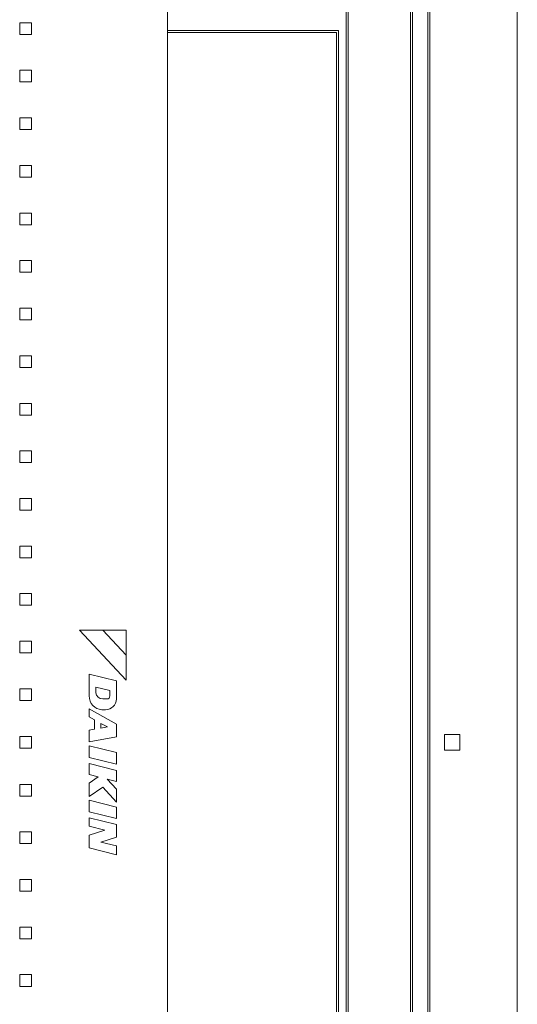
# Model space of a CAD drawing. Header units: millimetres. Extents: x -5941 to 19721, y -9230 to 6433.
# Tile 103 of 204: x 5887 to 5900, y -3926 to -3901. Entities that reach past the tile are written whole.
import ezdxf

# ---------------------------------------------------------------- set-up
doc = ezdxf.new("R2010")
doc.units = ezdxf.units.MM
doc.layers.add('GL-urzadzenia', color=6, linetype='Continuous', lineweight=20)

# ---------------------------------------------------------------- blocks, each defined once
blk = doc.blocks.new('RSen_55_ME_FB_SOg - fxza50a2veb - fully flat decoration panel - SH_daikin_tbq - standard-4997338-bottom')
at = {"lineweight": 18}
for p, q in [((310, -300), (310, 300)), ((287, -287), (287, 287)), ((287.5, -287.5), (287.5, 287.5)), ((282.5, 282.5), (282.5, -282.5)), ((283, 283), (283, -283)), ((266, -266), (266, 266)), ((266.5, 266.5), (266.5, -266.5)), ((220, -220), (220, 220)), ((220, 220), (220, -220)), ((182, 182), (182, 185)), ((182, 185), (185, 185)), ((185, 185), (185, 182)), ((220, 183), (222.14, 183)), ((222.14, 182.5), (220, 182.5)), ((222.14, 183), (264, 183)), ((263.5, 182.5), (222.14, 182.5)), ((263.5, -182.5), (263.5, 182.5)), ((263.5, 182.5), (263.5, 182.5)), ((264, 183), (264, -183)), ((185, 182), (182, 182)), ((182, 172.77), (182, 169.77)), ((185, 172.77), (182, 172.77)), ((182, 169.77), (182, 172.77)), ((182, 172.77), (185, 172.77)), ((185, 169.77), (185, 172.77)), ((185, 172.77), (185, 169.77)), ((182, 169.77), (185, 169.77)), ((185, 169.77), (182, 169.77)), ((182, 157.54), (182, 160.54)), ((182, 160.54), (185, 160.54)), ((185, 160.54), (185, 157.54)), ((185, 157.54), (182, 157.54)), ((182, 145.31), (182, 148.31)), ((182, 148.31), (185, 148.31)), ((185, 148.31), (185, 145.31)), ((185, 145.31), (182, 145.31)), ((182, 133.08), (182, 136.08)), ((182, 136.08), (185, 136.08)), ((185, 136.08), (185, 133.08)), ((185, 133.08), (182, 133.08)), ((182, 120.85), (182, 123.85)), ((182, 123.85), (185, 123.85)), ((185, 123.85), (185, 120.85)), ((185, 120.85), (182, 120.85)), ((182, 108.62), (182, 111.62)), ((182, 111.62), (185, 111.62)), ((185, 111.62), (185, 108.62)), ((185, 108.62), (182, 108.62)), ((182, 96.39), (182, 99.39)), ((182, 99.39), (185, 99.39)), ((185, 99.39), (185, 96.39)), ((185, 96.39), (182, 96.39)), ((182, 84.16), (182, 87.16)), ((182, 87.16), (185, 87.16)), ((185, 87.16), (185, 84.16)), ((185, 84.16), (182, 84.16)), ((182, 71.93), (182, 74.93)), ((182, 74.93), (185, 74.93)), ((185, 74.93), (185, 71.93)), ((185, 71.93), (182, 71.93)), ((182, 59.7), (182, 62.7)), ((182, 62.7), (185, 62.7)), ((185, 62.7), (185, 59.7)), ((185, 59.7), (182, 59.7)), ((182, 47.47), (182, 50.47)), ((182, 50.47), (185, 50.47)), ((185, 50.47), (185, 47.47)), ((185, 47.47), (182, 47.47)), ((182, 35.24), (182, 38.24)), ((182, 38.24), (185, 38.24)), ((185, 38.24), (185, 35.24)), ((185, 35.24), (182, 35.24)), ((197.36, 28.88), (209.4, 16)), ((203.37, 28.88), (197.36, 28.88)), ((209.4, 22.44), (203.37, 28.88)), ((209.4, 28.88), (203.37, 28.88)), ((203.37, 28.88), (209.4, 22.44)), ((209.4, 22.44), (209.4, 28.88)), ((182, 23.01), (182, 26.01)), ((182, 26.01), (185, 26.01)), ((185, 26.01), (185, 23.01)), ((185, 23.01), (182, 23.01)), ((209.4, 16), (209.4, 22.44)), ((199.87, 17.54), (199.87, 11.94)), ((206.87, 15.8), (199.87, 17.54)), ((206.87, 11.17), (206.87, 15.8)), ((182, 10.78), (182, 13.78)), ((182, 13.78), (185, 13.78)), ((185, 13.78), (185, 10.78)), ((201.56, 14.24), (205.2, 13.33)), ((201.56, 12.76), (201.56, 14.24)), ((205.2, 13.33), (205.2, 11.94)), ((185, 10.78), (182, 10.78)), ((204.44, 11.19), (203.37, 11.19)), ((206.87, 4.72), (199.87, 8.6)), ((199.87, 8.6), (199.87, 6.56)), ((203.14, 8.39), (204.09, 8.39)), ((199.87, 6.56), (201.25, 5.8)), ((201.25, 5.8), (201.25, 3.38)), ((201.25, 3.38), (199.87, 3.14)), ((199.87, 3.14), (199.87, 0.17)), ((202.88, 3.67), (202.88, 4.89)), ((202.88, 4.89), (204.56, 3.97)), ((204.56, 3.97), (202.88, 3.67)), ((206.87, 1.4), (206.87, 4.72)), ((182, -1.45), (182, 1.55)), ((182, 1.55), (185, 1.55)), ((185, 1.55), (185, -1.45)), ((199.87, 0.17), (206.87, 1.4)), ((291.23, -2), (291.23, 2)), ((291.23, 2), (295.23, 2)), ((295.23, 2), (295.23, -2)), ((185, -1.45), (182, -1.45)), ((199.87, -0.86), (199.87, -3.84)), ((206.87, -2.61), (199.87, -0.86)), ((295.23, -2), (291.23, -2)), ((199.87, -3.84), (206.87, -5.59)), ((206.87, -5.59), (206.87, -2.61)), ((199.87, -5.46), (199.87, -8.26)), ((206.87, -7.21), (199.87, -5.46)), ((206.87, -10.01), (206.87, -7.21)), ((199.87, -8.26), (202.17, -8.83)), ((202.17, -8.83), (199.87, -10.44)), ((206.87, -12.04), (204.51, -9.42)), ((204.51, -9.42), (206.87, -10.01)), ((182, -13.78), (182, -10.78)), ((182, -10.78), (185, -10.78)), ((185, -10.78), (185, -13.78)), ((199.87, -10.44), (199.87, -13.94)), ((199.87, -13.94), (203.37, -11.49)), ((203.37, -11.49), (206.87, -15.38)), ((206.87, -15.38), (206.87, -12.04)), ((185, -13.78), (182, -13.78)), ((199.87, -14.86), (199.87, -17.84)), ((206.87, -16.61), (199.87, -14.86)), ((206.87, -19.59), (206.87, -16.61)), ((199.87, -17.84), (206.87, -19.59)), ((206.87, -21.1), (199.87, -19.36)), ((199.87, -19.36), (199.87, -21.55)), ((199.87, -21.55), (203.87, -22.55)), ((203.87, -22.55), (199.87, -23.85)), ((206.87, -24.32), (206.87, -21.1)), ((182, -26.01), (182, -23.01)), ((182, -23.01), (185, -23.01)), ((185, -23.01), (185, -26.01)), ((199.87, -23.85), (199.87, -27.13)), ((202.88, -25.62), (206.87, -24.32)), ((185, -26.01), (182, -26.01)), ((199.87, -27.13), (206.87, -28.88)), ((206.87, -26.62), (202.88, -25.62)), ((206.87, -28.88), (206.87, -26.62)), ((182, -38.24), (182, -35.24)), ((182, -35.24), (185, -35.24)), ((185, -35.24), (185, -38.24)), ((185, -38.24), (182, -38.24)), ((182, -50.47), (182, -47.47)), ((182, -47.47), (185, -47.47)), ((185, -47.47), (185, -50.47)), ((185, -50.47), (182, -50.47)), ((182, -62.7), (182, -59.7)), ((182, -59.7), (185, -59.7)), ((185, -59.7), (185, -62.7)), ((185, -62.7), (182, -62.7))]:
    blk.add_line(p, q, dxfattribs=at)
for centre, radius, start, end in [((203.37, 13.03), 1.84, 188.2607, 270), ((203.44, 11.94), 3.57, 180, 265.0958), ((204.09, 11.17), 2.78, 270, 360), ((204.44, 11.94), 0.757, 270, 360)]:
    blk.add_arc(centre, radius, start, end, dxfattribs=at)
blk = doc.blocks.new('2658cea6-5bf1-4a8d-8ecb-1a42f1d0a86a')
at = {"lineweight": 18}
blk.add_blockref('RSen_55_ME_FB_SOg - fxza50a2veb - fully flat decoration panel - SH_daikin_tbq - standard-4997338-bottom', (0, 0), dxfattribs=at)
blk = doc.blocks.new('116a95a6-ef70-443d-9a1b-21b416471860')
at = {"layer": 'GL-urzadzenia', "xscale": 0.1, "yscale": 0.1, "zscale": 0.1}
blk.add_blockref('2658cea6-5bf1-4a8d-8ecb-1a42f1d0a86a', (35.05, -31), dxfattribs=at)

msp = doc.modelspace()

# ---------------------------------------------------------------- block references
at = {"layer": 'GL-urzadzenia'}
msp.add_blockref('116a95a6-ef70-443d-9a1b-21b416471860', (5833.982, -3888.085), dxfattribs=at)

doc.saveas('drawing.dxf')
